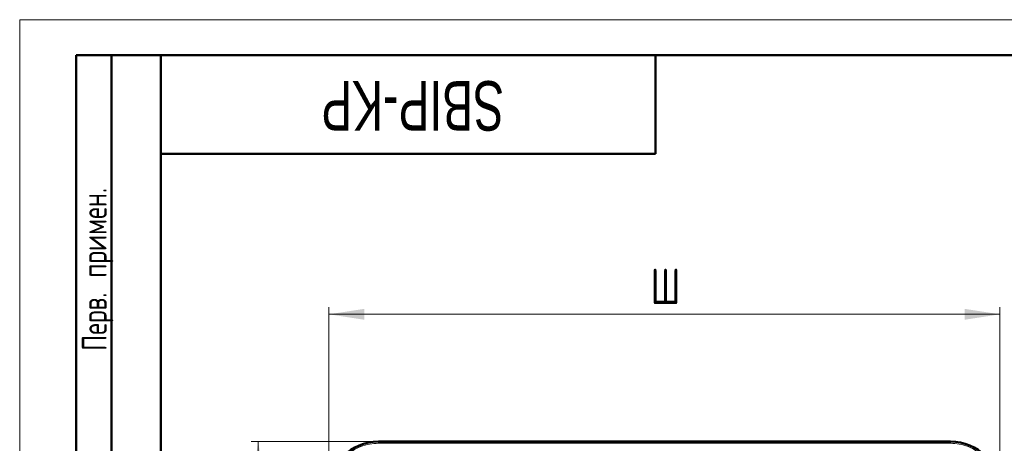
# Model space of a CAD drawing. Header units: millimetres. Extents: x 0 to 218, y 0 to 297.
# Tile 6 of 7: x 0 to 139, y 237 to 297. Entities that reach past the tile are written whole.
import ezdxf

# ---------------------------------------------------------------- set-up
doc = ezdxf.new("R2010")
doc.units = ezdxf.units.MM
doc.layers.add('ОСЕВЫЕ', color=7, linetype='Continuous')
doc.styles.add('SLDTEXTSTYLE0', font='TXT', dxfattribs={"width": 0.7, "bigfont": 'bigfont'})
doc.styles.add('SLDTEXTSTYLE1', font='TXT', dxfattribs={"width": 0.7})
doc.dimstyles.new('SLDDIMSTYLE0', dxfattribs={"dimtxt": 5, "dimasz": 5, "dimexe": 0, "dimexo": 0.0625, "dimgap": 1.25, "dimtad": 2, "dimdec": 1, "dimrnd": 1e-09, "dimzin": 12, "dimdsep": 46, "dimtxsty": 'SLDTEXTSTYLE1', "dimsah": 1, "dimcen": 0.09, "dimadec": 0, "dimazin": 3, "dimtfac": 1, "dimtdec": 3, "dimtofl": 0, "dimtmove": 0, "dimatfit": 3, "dimfxl": 0, "dimfrac": 2, "dimtolj": 1, "dimtzin": 12, "dimarcsym": 0})

# ---------------------------------------------------------------- blocks, each defined once
blk = doc.blocks.new('_D')
at = {"color": 7, "linetype": 'Continuous', "lineweight": 0}
for p, q in [((43.77, 230.33), (43.77, 256.32)), ((43.77, 255.32), (138.77, 255.32)), ((138.77, 230.33), (138.77, 256.32))]:
    blk.add_line(p, q, dxfattribs=at)
at = {"color": 7, "linetype": 'Continuous', "lineweight": 18}
for points in [[(43.77, 255.32), (48.77, 254.55), (48.77, 256.09)], [(138.77, 255.32), (133.77, 256.09), (133.77, 254.55)]]:
    blk.add_solid(points, dxfattribs=at)
at = {"color": 7, "linetype": 'Continuous', "lineweight": 18, "insert": (89.31, 261.76), "char_height": 5, "attachment_point": 1, "style": 'SLDTEXTSTYLE0'}
blk.add_mtext('Ш', dxfattribs=at)
blk = doc.blocks.new('_D_1')
at = {"color": 7, "linetype": 'Continuous', "lineweight": 0}
for p, q in [((50.76, 237.32), (32.77, 237.32)), ((33.77, 237.32), (33.77, 120.32)), ((50.76, 120.32), (32.77, 120.32))]:
    blk.add_line(p, q, dxfattribs=at)
at = {"color": 7, "linetype": 'Continuous', "lineweight": 18}
for points in [[(33.77, 237.32), (33, 232.32), (34.53, 232.32)], [(33.77, 120.32), (34.53, 125.32), (33, 125.32)]]:
    blk.add_solid(points, dxfattribs=at)
at = {"color": 7, "linetype": 'Continuous', "lineweight": 18, "insert": (27.32, 177.22), "char_height": 5, "attachment_point": 1, "rotation": 90, "style": 'SLDTEXTSTYLE0'}
blk.add_mtext('В', dxfattribs=at)

msp = doc.modelspace()

# ---------------------------------------------------------------- linework, layer by layer
at = {"color": 7, "linetype": 'Continuous', "lineweight": 50}
for p, q in [((8, 172), (8, 292)), ((20, 292), (8, 292)), ((8, 172), (8, 292)), ((13, 172), (13, 292)), ((13, 172), (13, 292)), ((20, 292), (20, 5)), ((205, 292), (20, 292)), ((20, 292), (20, 5)), ((90, 278), (90, 292)), ((20, 278), (90, 278)), ((131.77, 237.32), (50.77, 237.32))]:
    msp.add_line(p, q, dxfattribs=at)
at = {"color": 9, "linetype": 'Continuous', "lineweight": 18}
for p, q in [((50.77, 237.07), (50.77, 237.32)), ((131.77, 237.07), (50.77, 237.07)), ((131.77, 237.07), (131.77, 237.32))]:
    msp.add_line(p, q, dxfattribs=at)
at = {"color": 7, "linetype": 'Continuous', "lineweight": 50}
for centre, start, end in [((50.77, 230.32), 90, 180), ((131.77, 230.32), 0, 90)]:
    msp.add_arc(centre, 7, start, end, dxfattribs=at)
at = {"color": 9, "linetype": 'Continuous', "lineweight": 18}
for points in [[(50.77, 237.07), (50.35, 237.05), (49.51, 237), (48.25, 236.63), (47.04, 236), (45.96, 235.13), (45.08, 234.05), (44.46, 232.84), (44.08, 231.58), (44.04, 230.73), (44.02, 230.32)], [(138.52, 230.32), (138.49, 230.73), (138.45, 231.58), (138.07, 232.84), (137.45, 234.05), (136.57, 235.13), (135.49, 236), (134.28, 236.63), (133.03, 237), (132.18, 237.05), (131.77, 237.07)]]:
    msp.add_open_spline(points, degree=3, knots=[0, 0, 0, 0, 0.116516, 0.240011, 0.368641, 0.5, 0.631359, 0.759989, 0.883484, 1, 1, 1, 1], dxfattribs=at)
at = {"layer": 'ОСЕВЫЕ', "lineweight": 18}
for q in [(210, 297), (0, 0)]:
    msp.add_line((0, 297), q, dxfattribs=at)

# ---------------------------------------------------------------- texts
at = {"color": 7, "linetype": 'Continuous', "lineweight": 0, "attachment_point": 2}
for s, insert, char_height, rotation, style in [('SBIP-KP', (55.63, 281.31), 7, 180, 'SLDTEXTSTYLE1'), ('Перв. примен.', (8.81, 261.68), 3.5, 90, 'SLDTEXTSTYLE0')]:
    msp.add_mtext(s, dxfattribs=dict(at, insert=insert, char_height=char_height, rotation=rotation, style=style))

# ---------------------------------------------------------------- dimensions: what is measured, and where the dimension line sits
at = {"color": 7, "linetype": 'Continuous', "lineweight": 18}
dim = msp.add_linear_dim(base=(138.77, 255.32), p1=(43.77, 230.32), p2=(138.77, 230.32), text='Ш', dimstyle='SLDDIMSTYLE0', dxfattribs=at)
dim.commit()
dim.dimension.update_dxf_attribs({"geometry": '_D', "text_midpoint": (91.27, 255.32), "dimtype": 160})
dim = msp.add_linear_dim(base=(33.77, 120.32), p1=(50.77, 237.32), p2=(50.77, 120.32), angle=90, text='В', dimstyle='SLDDIMSTYLE0', dxfattribs=at)
dim.commit()
dim.dimension.update_dxf_attribs({"geometry": '_D_1', "text_midpoint": (33.77, 178.82), "dimtype": 160})

doc.saveas('drawing.dxf')
